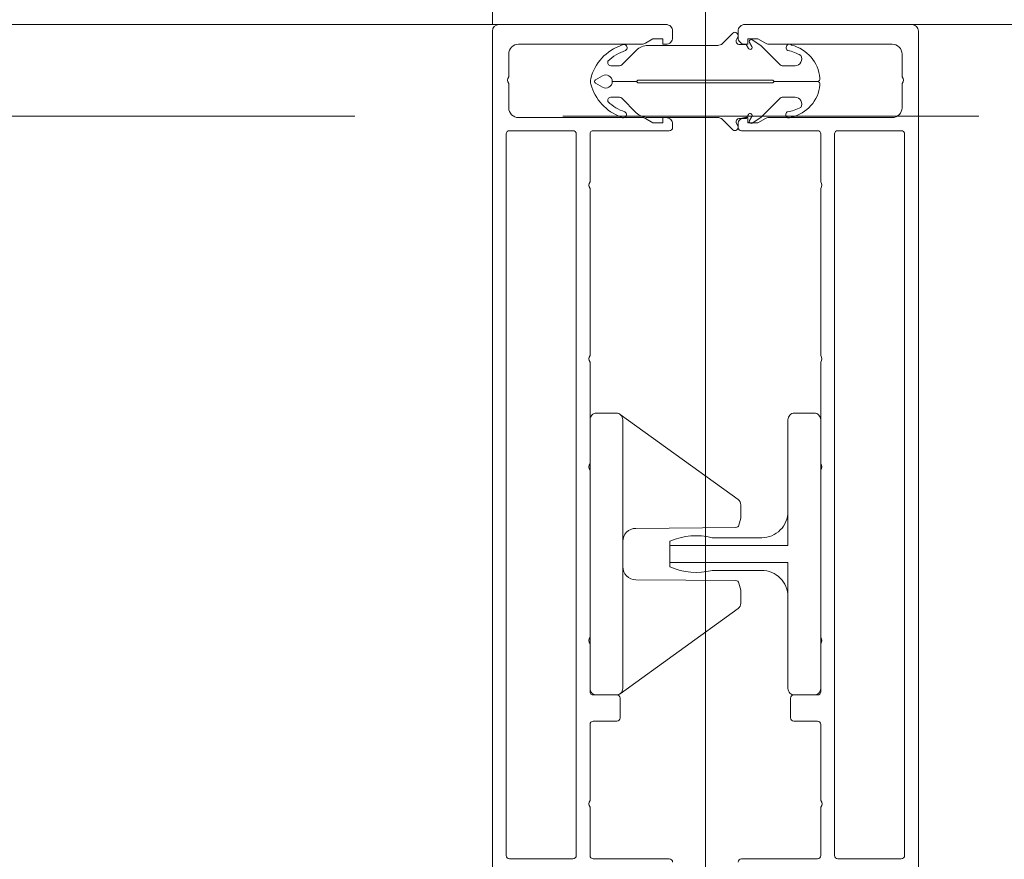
# Model space of a CAD drawing. Header units: millimetres. Extents: x 144573 to 336993, y 74252 to 247042.
# Tile 227 of 256: x 165982 to 166132, y 174722 to 174850. Entities that reach past the tile are written whole.
import ezdxf

# ---------------------------------------------------------------- set-up
doc = ezdxf.new("R2010")
doc.units = ezdxf.units.MM
doc.linetypes.add('ČÁRKOVANÁ', pattern=[19.05, 12.7, -6.35])
doc.layers.add('FASÁDA DETAILNÍ', color=255, linetype='Continuous', lineweight=0)
doc.layers.add('NOVA', color=255, linetype='Continuous', lineweight=0)

# ---------------------------------------------------------------- blocks, each defined once
blk = doc.blocks.new('236134_0100_s_v')
for points in [[(22.8, -23), (22.8, -5), (42, -5, 0.414214), (43, -4), (43, -1, 0.414214), (42, 0), (1, 0, 0.414214), (0, -1), (0, -4, 0.414214), (1, -5), (20.2, -5), (20.2, -23)], [(15, -5, -0.414214), (19, -9), (19, -16.57, 0.165764), (19.53, -23), (23.47, -23, 0.165764), (24, -16.57), (24, -9, -0.414214), (28, -5)]]:
    blk.add_lwpolyline(points, format="xyb")
blk = doc.blocks.new('236134_0200_s_v')
for points in [[(19.58, 5, -0.41166), (17.58, 6.98), (17.45, 22.25, 0.344217), (17.07, 22.73), (16, 23), (14, 23, 0.240828), (13.19, 22.59), (0.19, 4.59)], [(23.42, 5, 0.41166), (25.42, 6.98), (25.55, 22.25, -0.344217), (25.93, 22.73), (27, 23), (29, 23, -0.240828), (29.81, 22.59), (42.81, 4.59)]]:
    blk.add_lwpolyline(points, format="xyb")
blk.add_lwpolyline([(42, 5), (1, 5, 0.414214), (0, 4), (0, 1, 0.414214), (1, 0), (42, 0, 0.414214), (43, 1), (43, 4, 0.414214)], format="xyb", close=True)
blk = doc.blocks.new('244748_a')
blk.add_lwpolyline([(8.32, -1.69, 0.082248), (6.34, -0.9, -1.09695), (6.94, -0.1, -0.315353), (11.26, -5.15, -0.480529), (10.87, -5.64), (4.27, -5.64), (4.08, -5.45), (-16.53, -5.45), (-16.72, -5.64), (-20.43, -5.64, 0.574019), (-21.93, -4.78), (-22.99, -5.4, 0.524827), (-22.99, -5.9), (-21.93, -6.52, 0.574021), (-20.43, -5.66), (-16.72, -5.66), (-16.53, -5.85), (4.08, -5.85), (4.27, -5.66), (10.87, -5.66, -0.480529), (11.26, -6.15, -0.326229), (6.88, -11.09, -1.09695), (6.28, -10.3, 0.081457), (8.32, -9.61, 0.599203), (7.48, -8.05), (5.52, -8.05, 0.198965), (5.17, -8.2), (2.22, -11.15), (0.93, -12.01, -0.738038), (0.51, -11.62), (0.87, -11, 1), (0.35, -10.7), (0, -11.3), (-0.98, -11.3, 0.619205), (-1.45, -12.06), (-1.28, -12.43, -0.808139), (-2.04, -13.04), (-3.63, -11.44, 0.198906), (-4.34, -11.15), (-14.99, -11.15, -0.198936), (-16.76, -10.42), (-18.98, -8.2, 0.198942), (-19.33, -8.05), (-20.67, -8.05, 0.500217), (-21.09, -8.73, 0.122037), (-18.5, -10.27, -1.093735), (-19.1, -11.07, -0.240768), (-23.7, -6.07, -0.106226), (-23.7, -5.23, -0.256232), (-19, -0.13, -1.093735), (-18.4, -0.92, 0.116856), (-21.09, -2.57, 0.500217), (-20.67, -3.25), (-19.33, -3.25, 0.198942), (-18.98, -3.1), (-16.75, -0.88, -0.198936), (-14.99, -0.15), (-4.34, -0.15, 0.198907), (-3.63, 0.14), (-2.04, 1.74, -0.808139), (-1.28, 1.13), (-1.45, 0.76, 0.619205), (-0.98, 0), (0, 0), (0.35, -0.6, 1), (0.87, -0.3), (0.51, 0.32, -0.738038), (0.93, 0.71), (2.22, -0.15), (5.17, -3.1, 0.198965), (5.52, -3.25), (7.48, -3.25, 0.599203)], format="xyb", close=True)

msp = doc.modelspace()

# ---------------------------------------------------------------- linework, layer by layer
at = {"layer": 'FASÁDA DETAILNÍ'}
msp.add_line((166086.48, 174919.383), (166086.48, 174593.691), dxfattribs=at)
msp.add_line((166086.48, 174919.383), (166086.48, 174593.691), dxfattribs=at)
at = {"layer": 'FASÁDA DETAILNÍ', "linetype": 'ČÁRKOVANÁ', "ltscale": 5}
msp.add_lwpolyline([(173081.48, 174835.259), (146941.48, 174835.259), (146941.48, 198075.259), (173081.48, 198075.259)], close=True, dxfattribs=at)
at = {"layer": 'FASÁDA DETAILNÍ'}
for points in [[(166054.98, 174849.259), (163192.98, 174849.259)], [(166504.98, 174849.259), (166117.98, 174849.259)]]:
    msp.add_lwpolyline(points, dxfattribs=at)
for points in [[(166081.48, 174721.459, 0.4142136), (166080.98, 174721.959), (166069.38, 174721.959, -0.4142136), (166068.88, 174722.459), (166068.88, 174729.859, -0.3999851), (166068.88, 174730.859), (166068.88, 174742.459, -0.4142136), (166069.38, 174742.959), (166072.98, 174742.959, 0.4142136), (166073.48, 174743.459), (166073.48, 174746.459, 0.4142136), (166072.98, 174746.959), (166069.38, 174746.959, -0.4142136), (166068.88, 174747.459), (166068.88, 174754.759, -0.38324), (166068.88, 174755.759), (166068.88, 174781.259, -0.38324), (166068.88, 174782.259), (166068.88, 174797.759, -0.38324), (166068.88, 174798.759), (166068.88, 174824.259, -0.38324), (166068.88, 174825.259), (166068.88, 174832.559, -0.4142136), (166069.38, 174833.059), (166080.98, 174833.059, 0.4142136), (166081.48, 174833.559), (166081.48, 174834.059, 0.4142136), (166080.48, 174835.059), (166079.98, 174835.059), (166079.98, 174834.259), (166078.48, 174834.259), (166077.326, 174834.925, 0.1169365), (166076.826, 174835.059), (166057.972, 174835.059, -0.4142315), (166056.472, 174836.559), (166056.472, 174840.269, -0.3999851), (166056.472, 174841.269), (166056.472, 174844.759, -0.4142315), (166057.972, 174846.259), (166076.826, 174846.259, 0.1169365), (166077.326, 174846.393), (166078.48, 174847.059), (166079.98, 174847.059), (166079.98, 174846.259), (166080.48, 174846.259, 0.4142136), (166081.48, 174847.259), (166081.48, 174848.259, 0.4142136), (166080.48, 174849.259), (166054.98, 174849.259, 0.4142135), (166053.98, 174848.259), (166053.98, 174848.259), (166053.98, 174699.759, 0.4142136)], [(166081.48, 174721.459, 0.4142136), (166080.98, 174721.959), (166069.38, 174721.959, -0.4142136), (166068.88, 174722.459), (166068.88, 174729.859, -0.3999851), (166068.88, 174730.859), (166068.88, 174742.459, -0.4142136), (166069.38, 174742.959), (166072.98, 174742.959, 0.4142136), (166073.48, 174743.459), (166073.48, 174746.459, 0.4142136), (166072.98, 174746.959), (166069.38, 174746.959, -0.4142136), (166068.88, 174747.459), (166068.88, 174754.759, -0.38324), (166068.88, 174755.759), (166068.88, 174781.259, -0.38324), (166068.88, 174782.259), (166068.88, 174797.759, -0.38324), (166068.88, 174798.759), (166068.88, 174824.259, -0.38324), (166068.88, 174825.259), (166068.88, 174832.559, -0.4142136), (166069.38, 174833.059), (166080.98, 174833.059, 0.4142136), (166081.48, 174833.559), (166081.48, 174834.059, 0.4142136), (166080.48, 174835.059), (166079.98, 174835.059), (166079.98, 174834.259), (166078.48, 174834.259), (166077.326, 174834.925, 0.1169365), (166076.826, 174835.059), (166057.972, 174835.059, -0.4142315), (166056.472, 174836.559), (166056.472, 174840.269, -0.3999851), (166056.472, 174841.269), (166056.472, 174844.759, -0.4142315), (166057.972, 174846.259), (166076.826, 174846.259, 0.1169365), (166077.326, 174846.393), (166078.48, 174847.059), (166079.98, 174847.059), (166079.98, 174846.259), (166080.48, 174846.259, 0.4142136), (166081.48, 174847.259), (166081.48, 174848.259, 0.4142136), (166080.48, 174849.259), (166054.98, 174849.259, 0.4142135), (166053.98, 174848.259), (166053.98, 174848.259), (166053.98, 174699.759, 0.4142136)], [(166091.48, 174721.459, -0.4142136), (166091.98, 174721.959), (166103.58, 174721.959, 0.4142136), (166104.08, 174722.459), (166104.08, 174729.859, 0.3999851), (166104.08, 174730.859), (166104.08, 174742.459, 0.4142136), (166103.58, 174742.959), (166099.98, 174742.959, -0.4142136), (166099.48, 174743.459), (166099.48, 174746.459, -0.4142136), (166099.98, 174746.959), (166103.58, 174746.959, 0.4142136), (166104.08, 174747.459), (166104.08, 174754.759, 0.38324), (166104.08, 174755.759), (166104.08, 174781.259, 0.38324), (166104.08, 174782.259), (166104.08, 174797.759, 0.38324), (166104.08, 174798.759), (166104.08, 174824.259, 0.38324), (166104.08, 174825.259), (166104.08, 174832.559, 0.4142136), (166103.58, 174833.059), (166091.98, 174833.059, -0.4142136), (166091.48, 174833.559), (166091.48, 174834.059, -0.4142136), (166092.48, 174835.059), (166092.98, 174835.059), (166092.98, 174834.259), (166094.48, 174834.259), (166095.634, 174834.925, -0.1169365), (166096.134, 174835.059), (166114.988, 174835.059, 0.4142315), (166116.488, 174836.559), (166116.488, 174840.269, 0.3999851), (166116.488, 174841.269), (166116.488, 174844.759, 0.4142315), (166114.988, 174846.259), (166096.134, 174846.259, -0.1169365), (166095.634, 174846.393), (166094.48, 174847.059), (166092.98, 174847.059), (166092.98, 174846.259), (166092.48, 174846.259, -0.4142136), (166091.48, 174847.259), (166091.48, 174848.259, -0.4142136), (166092.48, 174849.259), (166117.98, 174849.259, -0.4142135), (166118.98, 174848.259), (166118.98, 174848.259), (166118.98, 174699.759, -0.4142136)], [(166091.48, 174721.459, -0.4142136), (166091.98, 174721.959), (166103.58, 174721.959, 0.4142136), (166104.08, 174722.459), (166104.08, 174729.859, 0.3999851), (166104.08, 174730.859), (166104.08, 174742.459, 0.4142136), (166103.58, 174742.959), (166099.98, 174742.959, -0.4142136), (166099.48, 174743.459), (166099.48, 174746.459, -0.4142136), (166099.98, 174746.959), (166103.58, 174746.959, 0.4142136), (166104.08, 174747.459), (166104.08, 174754.759, 0.38324), (166104.08, 174755.759), (166104.08, 174781.259, 0.38324), (166104.08, 174782.259), (166104.08, 174797.759, 0.38324), (166104.08, 174798.759), (166104.08, 174824.259, 0.38324), (166104.08, 174825.259), (166104.08, 174832.559, 0.4142136), (166103.58, 174833.059), (166091.98, 174833.059, -0.4142136), (166091.48, 174833.559), (166091.48, 174834.059, -0.4142136), (166092.48, 174835.059), (166092.98, 174835.059), (166092.98, 174834.259), (166094.48, 174834.259), (166095.634, 174834.925, -0.1169365), (166096.134, 174835.059), (166114.988, 174835.059, 0.4142315), (166116.488, 174836.559), (166116.488, 174840.269, 0.3999851), (166116.488, 174841.269), (166116.488, 174844.759, 0.4142315), (166114.988, 174846.259), (166096.134, 174846.259, -0.1169365), (166095.634, 174846.393), (166094.48, 174847.059), (166092.98, 174847.059), (166092.98, 174846.259), (166092.48, 174846.259, -0.4142136), (166091.48, 174847.259), (166091.48, 174848.259, -0.4142136), (166092.48, 174849.259), (166117.98, 174849.259, -0.4142135), (166118.98, 174848.259), (166118.98, 174848.259), (166118.98, 174699.759, -0.4142136)]]:
    msp.add_lwpolyline(points, format="xyb", dxfattribs=at)
for points in [[(166056.08, 174722.459), (166056.08, 174832.559, -0.4142136), (166056.58, 174833.059), (166066.28, 174833.059, -0.4142136), (166066.78, 174832.559), (166066.78, 174722.459, -0.4142136), (166066.28, 174721.959), (166056.58, 174721.959, -0.4142136), (166056.08, 174722.459)], [(166056.08, 174722.459), (166056.08, 174832.559, -0.4142136), (166056.58, 174833.059), (166066.28, 174833.059, -0.4142136), (166066.78, 174832.559), (166066.78, 174722.459, -0.4142136), (166066.28, 174721.959), (166056.58, 174721.959, -0.4142136), (166056.08, 174722.459)], [(166116.88, 174722.459), (166116.88, 174832.559, 0.4142136), (166116.38, 174833.059), (166106.68, 174833.059, 0.4142136), (166106.18, 174832.559), (166106.18, 174722.459, 0.4142136), (166106.68, 174721.959), (166116.38, 174721.959, 0.4142136), (166116.88, 174722.459)], [(166116.88, 174722.459), (166116.88, 174832.559, 0.4142136), (166116.38, 174833.059), (166106.68, 174833.059, 0.4142136), (166106.18, 174832.559), (166106.18, 174722.459, 0.4142136), (166106.68, 174721.959), (166116.38, 174721.959, 0.4142136), (166116.88, 174722.459)]]:
    msp.add_lwpolyline(points, format="xyb", close=True, dxfattribs=at)
at = {"layer": 'NOVA', "ltscale": 5}
msp.add_line((166053.98, 174849.257), (166053.98, 175055.257), dxfattribs=at)

# ---------------------------------------------------------------- block references
at = {"layer": 'FASÁDA DETAILNÍ'}
msp.add_blockref('244748_a', (166092.702, 174846.219), dxfattribs=at)
msp.add_blockref('244748_a', (166092.702, 174846.219), dxfattribs=at)
at = {"layer": 'FASÁDA DETAILNÍ', "xscale": -1, "rotation": 270}
for name, p in [('236134_0200_s_v', (166068.88, 174746.959)), ('236134_0200_s_v', (166068.88, 174746.959)), ('236134_0100_s_v', (166104.08, 174746.959)), ('236134_0100_s_v', (166104.08, 174746.959))]:
    msp.add_blockref(name, p, dxfattribs=at)

doc.saveas('drawing.dxf')
